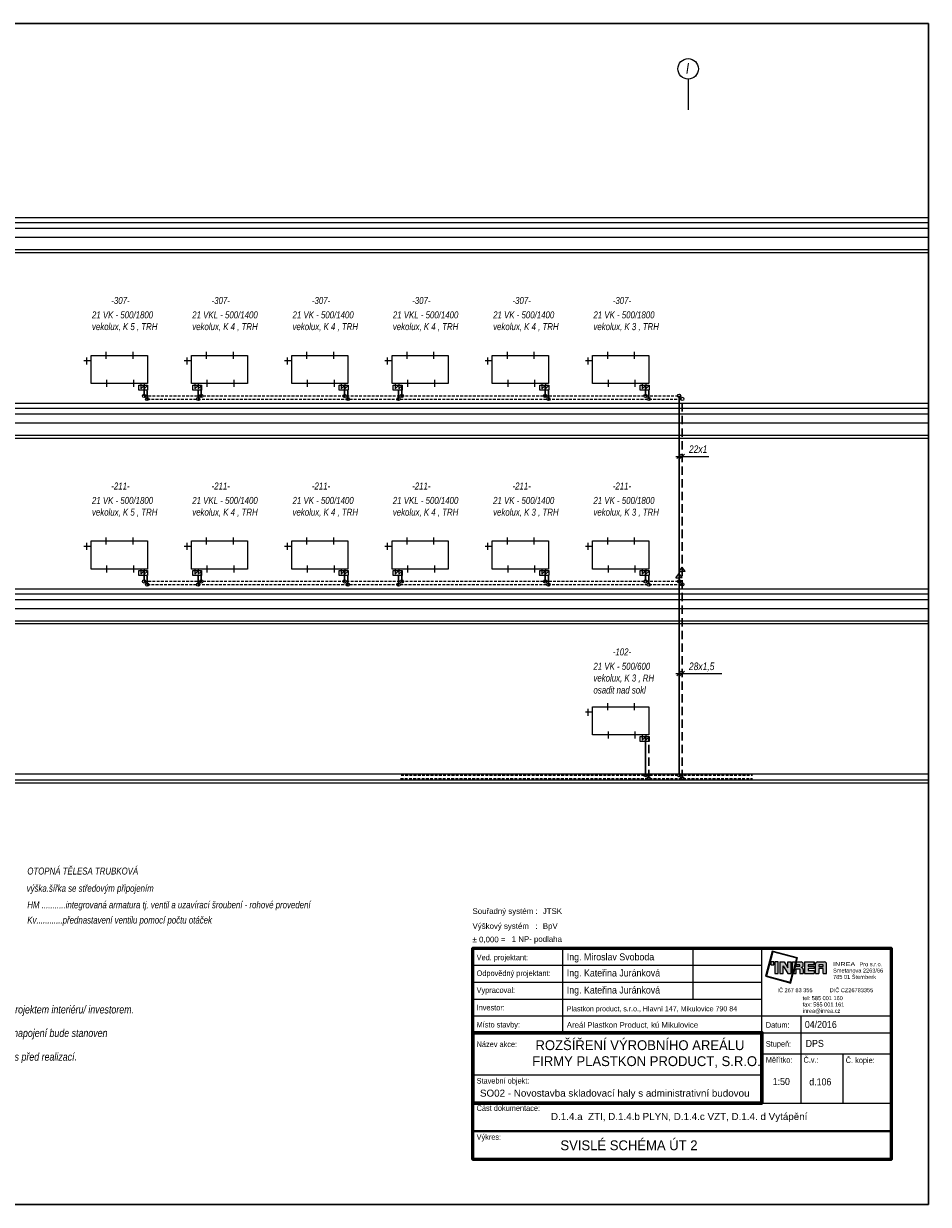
# Model space of a CAD drawing. Header units: millimetres. Extents: x 6435372 to 7248404, y 1559872 to 1886246.
# Tile 26 of 208: x 6726473 to 6742565, y 1565395 to 1586395. Entities that reach past the tile are written whole.
import ezdxf
from ezdxf.enums import TextEntityAlignment as Align

# ---------------------------------------------------------------- set-up
doc = ezdxf.new("R2010")
doc.units = ezdxf.units.MM
doc.linetypes.add('DASH', pattern=[75, 50, -25])
doc.linetypes.add('DASHED', pattern=[0.75, 0.5, -0.25])
for name, color, linetype in [('IN_RAZITKO', 7, 'Continuous'), ('matrice DPS', 122, 'Continuous'), ('UT-popis', 7, 'Continuous'), ('UT-schema', 7, 'Continuous'), ('UT_popis', 7, 'Continuous'), ('UT_tělesa-popis', 7, 'Continuous')]:
    doc.layers.add(name, color=color, linetype=linetype)
for name, color, linetype, lineweight in [('plyn_popis', 7, 'Continuous', 18), ('UT_potrubí', 10, 'Continuous', 30), ('UT_potrubí-vzrorkovna', 161, 'Continuous', 30)]:
    doc.layers.add(name, color=color, linetype=linetype, lineweight=lineweight)
doc.styles.add('ari-rom-uni', font='arial.ttf')
doc.styles.add('ARIAL', font='arial.ttf')
doc.styles.add('INDRA', font='ariali.ttf')
doc.linetypes.add('IZOLACE_TEPELNA_U', pattern='A,0.00254,-2.54,[216,CADKON.SHX,S=2.54,R=0,X=-2.54,Y=0],-15.24,[216,CADKON.SHX,S=2.54,R=180,X=2.54,Y=0],-2.54', length=20.32254)

# ---------------------------------------------------------------- blocks, each defined once
blk = doc.blocks.new('INREA RAZÍTKO')
at = {"layer": 'IN_RAZITKO'}
blk.add_hatch(color=256, dxfattribs=at).paths.add_polyline_path([(-3.869, 7.655), (-3.904, 7.527), (-3.878, 7.527), (-3.839, 7.673), (-4.74, 7.912), (-4.978, 7.018), (-4.08, 6.768), (-3.993, 7.115), (-4.019, 7.115), (-4.098, 6.799), (-4.947, 7.035), (-4.722, 7.882)])
h = blk.add_hatch(color=256, dxfattribs=at)
h.paths.add_polyline_path([(-4.687, 7.527), (-4.792, 7.527), (-4.792, 7.423), (-4.687, 7.423)])
h.paths.add_polyline_path([(-4.527, 7.526), (-4.642, 7.526), (-4.642, 7.115), (-4.527, 7.115)])
h.paths.add_polyline_path([(-4.317, 7.527), (-4.468, 7.527), (-4.468, 7.115), (-4.349, 7.115), (-4.349, 7.381), (-4.189, 7.115), (-4.07, 7.115), (-4.07, 7.527), (-4.189, 7.527), (-4.189, 7.315)])
h.paths.add_polyline_path([(-3.913, 7.527), (-4.023, 7.527), (-4.023, 7.115)])
h.paths.add_polyline_path([(-3.708, 7.527), (-3.877, 7.527), (-3.987, 7.115), (-3.894, 7.115), (-3.894, 7.277), (-3.757, 7.277), (-3.757, 7.115), (-3.638, 7.115), (-3.638, 7.257, 0.414214), (-3.708, 7.327, 0.414214), (-3.638, 7.397), (-3.638, 7.457, 0.414214)])
h.paths.add_polyline_path([(-3.757, 7.419), (-3.757, 7.362), (-3.894, 7.362), (-3.894, 7.419)], flags=16)
h.paths.add_polyline_path([(-3.253, 7.527), (-3.588, 7.527), (-3.588, 7.115), (-3.253, 7.115), (-3.253, 7.225), (-3.465, 7.225), (-3.465, 7.287), (-3.253, 7.287), (-3.253, 7.366), (-3.465, 7.366), (-3.465, 7.421), (-3.253, 7.421)])
h.paths.add_polyline_path([(-2.877, 7.527), (-3.131, 7.527, 0.414214), (-3.201, 7.457), (-3.201, 7.115), (-3.081, 7.115), (-3.081, 7.293), (-2.931, 7.293), (-2.931, 7.115), (-2.807, 7.115), (-2.807, 7.457, 0.414214)])
h.paths.add_polyline_path([(-2.931, 7.421), (-2.931, 7.362), (-3.081, 7.362), (-3.081, 7.421)], flags=16)
at = {"layer": 'IN_RAZITKO', "color": 7}
for p, q in [((-12.195, 8.005), (-12.195, 5.005)), ((-7.564, 8.005), (-7.564, 6.205)), ((-5.108, 2.651), (-5.108, 8.005)), ((-15.395, 7.405), (-5.108, 7.405)), ((-15.395, 6.805), (-5.108, 6.805)), ((-15.395, 6.205), (-5.108, 6.205)), ((-15.395, 5.605), (-5.108, 5.605)), ((-5.108, 5.605), (-0.505, 5.605)), ((-3.727, 5.605), (-3.727, 2.505)), ((-5.108, 5.005), (-0.505, 5.005)), ((-5.108, 4.255), (-0.505, 4.255)), ((-2.225, 4.258), (-2.225, 2.505)), ((-15.395, 3.505), (-5.108, 3.505))]:
    blk.add_line(p, q, dxfattribs=at)
at = {"layer": 'IN_RAZITKO'}
for p, q in [((-4.468, 7.527), (-4.317, 7.527)), ((-4.468, 7.527), (-4.468, 7.115)), ((-4.349, 7.115), (-4.349, 7.381)), ((-4.349, 7.381), (-4.189, 7.115)), ((-4.317, 7.527), (-4.189, 7.315)), ((-4.189, 7.315), (-4.189, 7.527)), ((-4.189, 7.527), (-4.07, 7.527)), ((-4.07, 7.115), (-4.07, 7.527)), ((-4.023, 7.115), (-4.023, 7.527)), ((-3.913, 7.527), (-4.023, 7.115)), ((-4.023, 7.527), (-3.913, 7.527)), ((-3.877, 7.527), (-3.987, 7.115)), ((-3.878, 7.527), (-3.904, 7.527)), ((-3.894, 7.362), (-3.894, 7.419)), ((-3.757, 7.419), (-3.894, 7.419)), ((-3.757, 7.362), (-3.894, 7.362)), ((-3.894, 7.115), (-3.894, 7.277)), ((-3.894, 7.277), (-3.757, 7.277)), ((-3.877, 7.527), (-3.708, 7.527)), ((-3.757, 7.362), (-3.757, 7.419)), ((-3.757, 7.277), (-3.757, 7.115)), ((-3.638, 7.397), (-3.638, 7.457)), ((-3.638, 7.257), (-3.638, 7.115)), ((-3.588, 7.527), (-3.588, 7.115)), ((-3.588, 7.527), (-3.253, 7.527)), ((-3.253, 7.421), (-3.465, 7.421)), ((-3.465, 7.421), (-3.465, 7.366)), ((-3.253, 7.366), (-3.465, 7.366)), ((-3.253, 7.287), (-3.465, 7.287)), ((-3.465, 7.287), (-3.465, 7.225)), ((-3.465, 7.225), (-3.253, 7.225)), ((-3.253, 7.527), (-3.253, 7.421)), ((-3.253, 7.421), (-3.253, 7.527)), ((-3.253, 7.366), (-3.253, 7.287)), ((-3.253, 7.225), (-3.253, 7.115)), ((-3.201, 7.115), (-3.201, 7.457)), ((-3.131, 7.527), (-2.877, 7.527)), ((-2.931, 7.421), (-3.081, 7.421)), ((-3.081, 7.421), (-3.081, 7.362)), ((-3.081, 7.362), (-2.931, 7.362)), ((-2.931, 7.293), (-3.081, 7.293)), ((-3.081, 7.293), (-3.081, 7.115)), ((-2.931, 7.362), (-2.931, 7.421)), ((-2.931, 7.115), (-2.931, 7.293)), ((-2.807, 7.115), (-2.807, 7.457)), ((-4.468, 7.115), (-4.349, 7.115)), ((-4.189, 7.115), (-4.07, 7.115)), ((-3.993, 7.115), (-4.019, 7.115)), ((-3.987, 7.115), (-3.894, 7.115)), ((-3.757, 7.115), (-3.638, 7.115)), ((-3.588, 7.115), (-3.253, 7.115)), ((-3.201, 7.115), (-3.081, 7.115)), ((-2.931, 7.115), (-2.807, 7.115)), ((-5.108, 2.505), (-0.505, 2.505))]:
    blk.add_line(p, q, dxfattribs=at)
at = {"layer": 'IN_RAZITKO', "lineweight": 50}
for points in [[(-15.4, 0.5), (-0.5, 0.5), (-0.5, 8.01), (-15.4, 8.01)], [(-15.395, 0.505), (-0.505, 0.505), (-0.505, 8.005), (-15.395, 8.005)]]:
    blk.add_lwpolyline(points, close=True, dxfattribs=at)
at = {"layer": 'IN_RAZITKO'}
for points in [[(-3.878, 7.527), (-3.839, 7.673), (-4.74, 7.912), (-4.978, 7.018), (-4.08, 6.768), (-3.993, 7.115)], [(-3.904, 7.527), (-3.869, 7.655), (-4.722, 7.882), (-4.947, 7.035), (-4.098, 6.799), (-4.019, 7.115)]]:
    blk.add_lwpolyline(points, dxfattribs=at)
for points in [[(-4.792, 7.423), (-4.687, 7.423), (-4.687, 7.527), (-4.792, 7.527)], [(-4.642, 7.115), (-4.527, 7.115), (-4.527, 7.526), (-4.642, 7.526)]]:
    blk.add_lwpolyline(points, close=True, dxfattribs=at)
at = {"layer": 'IN_RAZITKO', "lineweight": 60}
blk.add_lwpolyline([(-15.395, 2.505), (-5.108, 2.505), (-5.108, 5.005), (-15.395, 5.005)], close=True, dxfattribs=at)
at = {"layer": 'IN_RAZITKO', "const_width": 0.075}
blk.add_lwpolyline([(-15.395, 0.505), (-0.505, 0.505), (-0.505, 1.505), (-15.395, 1.505)], close=True, dxfattribs=at)
at = {"layer": 'IN_RAZITKO'}
for centre, start, end in [((-3.708, 7.457), 0, 90), ((-3.708, 7.397), 270, 360), ((-3.708, 7.257), 360, 90), ((-3.131, 7.457), 90, 180), ((-2.877, 7.457), 0, 90)]:
    blk.add_arc(centre, 0.07, start, end, dxfattribs=at)
at = {"layer": 'IN_RAZITKO', "style": 'ARIAL'}
for s, p in [('Souřadný systém :', (-15.4, 9.432)), ('Výškový systém   :', (-15.4, 8.901)), ('± 0,000 =', (-15.4, 8.423))]:
    blk.add_text(s, height=0.2, dxfattribs=at).set_placement(p, align=Align.TOP_LEFT)
at = {"layer": 'IN_RAZITKO', "color": 3, "style": 'ARIAL'}
for s, p in [('JTSK', (-12.9, 9.432)), ('BpV', (-12.9, 8.901))]:
    blk.add_text(s, height=0.2, dxfattribs=at).set_placement(p, align=Align.TOP_LEFT)
at = {"layer": 'IN_RAZITKO', "color": 7, "style": 'ari-rom-uni', "width": 0.9}
for s, p in [('Ved. projektant:', (-15.255, 7.584)), ('Odpovědný projektant:', (-15.255, 7.022)), ('Vypracoval:', (-15.255, 6.422)), ('Investor:', (-15.255, 5.801)), ('Místo stavby:', (-15.255, 5.193)), ('Datum:', (-4.968, 5.182)), ('Název akce:', (-15.255, 4.497)), ('Stupeň:', (-4.968, 4.509)), ('Měřítko:', (-4.968, 3.94)), ('Č.v.:', (-3.627, 3.94)), ('Č. kopie:', (-2.125, 3.927)), ('Stavební objekt:', (-15.255, 3.197)), ('Část dokumentace:', (-15.255, 2.225)), ('Výkres:', (-15.255, 1.196))]:
    blk.add_text(s, height=0.2, dxfattribs=at).set_placement(p)
at = {"layer": 'IN_RAZITKO', "style": 'ari-rom-uni'}
for s, p in [('Smetanova 2263/66', (-2.575, 7.103)), ('                 Pro s.r.o.', (-2.575, 7.329)), ('785 01 Šternberk', (-2.575, 6.877)), ('IČ 267 83 355           DIČ CZ26783355', (-4.556, 6.404)), ('tel: 585 001 160', (-3.657, 6.122)), ('fax: 585 001 161', (-3.657, 5.896)), ('inrea@inrea.cz', (-3.657, 5.67))]:
    blk.add_text(s, height=0.1425, dxfattribs=at).set_placement(p, align=Align.BOTTOM_LEFT)
at = {"layer": 'IN_RAZITKO', "style": 'ari-rom-uni', "width": 1.3}
blk.add_text('INREA', height=0.1425, dxfattribs=at).set_placement((-2.575, 7.331), align=Align.BOTTOM_LEFT)
at = {"layer": 'IN_RAZITKO', "color": 3, "style": 'ARIAL'}
blk.add_attdef('NULA', (-14.012, 8.227), '', height=0.2, dxfattribs=at)
at = {"layer": 'IN_RAZITKO', "style": 'ari-rom-uni', "width": 0.9, "flags": 12}
for tag, p, height in [('VEDOUCÍ-PROJEKTANT', (-12.053, 7.553), 0.25), ('ODPOVĚDNÝ-PROJEKTANT', (-12.053, 6.964), 0.25), ('VYPRACOVAL', (-12.053, 6.363), 0.25), ('INVESTOR', (-12.053, 5.774), 0.2), ('MÍSTO', (-12.053, 5.149), 0.25), ('DATUM', (-3.585, 5.185), 0.25), ('STUPEŇ', (-3.556, 4.468), 0.25)]:
    blk.add_attdef(tag, p, '', height=height, dxfattribs=at)
at = {"layer": 'IN_RAZITKO', "style": 'ari-rom-uni', "flags": 12}
for tag, height, width, p in [('NÁZEV-1', 0.35, 0.95, (-10.252, 4.438)), ('NÁZEV-2', 0.35, 0.95, (-10.252, 3.876)), ('MĚŘ', 0.25, 0.9, (-4.422, 3.031)), ('ČV', 0.25, 0.9, (-3.034, 3.031)), ('VÝKRES', 0.35, 0.95, (-10.299, 0.801))]:
    blk.add_attdef(tag, text='', height=height, dxfattribs=dict(at, width=width)).set_placement(p, align=Align.CENTER)
at = {"layer": 'IN_RAZITKO', "style": 'ari-rom-uni'}
for tag, p in [('OBJEKT', (-11.248, 2.85)), ('DOKUMENTACE', (-11.26, 1.842))]:
    blk.add_attdef(tag, p, '', height=0.25, dxfattribs=at)

msp = doc.modelspace()

# ---------------------------------------------------------------- linework, layer by layer
at = {"layer": 'matrice DPS'}
for p, q in [((6710962.7, 1582855.4), (6742565.1, 1582855.4)), ((6713289.2, 1582945.4), (6742565.1, 1582945.4)), ((6710962.7, 1582755.4), (6742565.1, 1582755.4)), ((6710962.7, 1582595.4), (6742565.1, 1582595.4)), ((6710962.7, 1582375.4), (6742565.1, 1582375.4)), ((6710962.7, 1582325.4), (6742565.1, 1582325.4)), ((6710962.7, 1579645.4), (6742565.1, 1579645.4)), ((6710962.7, 1579555.4), (6742565.1, 1579555.4)), ((6710962.7, 1579455.4), (6742565.1, 1579455.4)), ((6710962.7, 1579295.4), (6742565.1, 1579295.4)), ((6710962.7, 1579075.4), (6742565.1, 1579075.4)), ((6710962.7, 1579025.4), (6742565.1, 1579025.4)), ((6710962.7, 1576345.4), (6742565.1, 1576345.4)), ((6710962.7, 1576255.4), (6742565.1, 1576255.4)), ((6710962.7, 1576155.4), (6742565.1, 1576155.4)), ((6710962.7, 1575995.4), (6742565.1, 1575995.4)), ((6710962.7, 1575775.4), (6742565.1, 1575775.4)), ((6710962.7, 1575725.4), (6742565.1, 1575725.4)), ((6742565.1, 1573045.4), (6710962.7, 1573045.4))]:
    msp.add_line(p, q, dxfattribs=at)
at = {"layer": 'matrice DPS', "ltscale": 0.1}
msp.add_line((6709339.3, 1572945.4), (6742565.1, 1572945.4), dxfattribs=at)
at = {"layer": 'matrice DPS', "linetype": 'IZOLACE_TEPELNA_U', "ltscale": 0.492126}
msp.add_lwpolyline([(6710962.7, 1572895.4), (6742565.1, 1572895.4)], dxfattribs=at)
at = {"layer": 'UT-popis', "ltscale": 400}
for p, q in [((6738075.4, 1578697.7), (6738661.6, 1578697.7)), ((6738090.3, 1578657.9), (6738169.9, 1578737.5)), ((6738146.6, 1578657.9), (6738226.1, 1578737.5)), ((6738131, 1576652.6), (6738186.4, 1576725.9)), ((6738241.7, 1576652.6), (6738186.4, 1576725.9)), ((6738074.8, 1576540.1), (6738130.1, 1576613.4)), ((6738074.8, 1576540.1), (6738130.1, 1576540.1)), ((6738185.4, 1576540.1), (6738130.1, 1576613.4)), ((6738185.4, 1576540.1), (6738130.1, 1576540.1)), ((6738131, 1576652.6), (6738186.4, 1576652.6)), ((6738241.7, 1576652.6), (6738186.4, 1576652.6)), ((6738075.4, 1574835.9), (6738890.3, 1574835.9)), ((6738090.3, 1574796.1), (6738169.9, 1574875.7)), ((6738146.6, 1574796.1), (6738226.1, 1574875.7))]:
    msp.add_line(p, q, dxfattribs=at)
msp.add_circle((6738291.7, 1585590.2), 182.3, dxfattribs=at)
at = {"layer": 'UT-schema', "ltscale": 200}
for p, q in [((6727942.5, 1580433.4), (6727942.5, 1580557.4)), ((6728420.3, 1580433.4), (6728420.3, 1580557.4)), ((6729726.3, 1580433.4), (6729726.3, 1580557.4)), ((6730204.2, 1580433.4), (6730204.2, 1580557.4)), ((6731510.1, 1580433.4), (6731510.1, 1580557.4)), ((6731988, 1580433.4), (6731988, 1580557.4)), ((6733293.9, 1580433.4), (6733293.9, 1580557.4)), ((6733771.8, 1580433.4), (6733771.8, 1580557.4)), ((6735077.8, 1580433.4), (6735077.8, 1580557.4)), ((6735555.6, 1580433.4), (6735555.6, 1580557.4)), ((6736861.6, 1580433.4), (6736861.6, 1580557.4)), ((6737339.4, 1580433.4), (6737339.4, 1580557.4)), ((6727674, 1580397), (6727546.3, 1580397)), ((6727595.9, 1580334.9), (6727595.9, 1580459)), ((6729457.8, 1580397), (6729330.1, 1580397)), ((6729379.7, 1580334.9), (6729379.7, 1580459)), ((6731241.6, 1580397), (6731113.9, 1580397)), ((6731163.6, 1580334.9), (6731163.6, 1580459)), ((6733025.4, 1580397), (6732897.7, 1580397)), ((6732947.4, 1580334.9), (6732947.4, 1580459)), ((6734809.2, 1580397), (6734681.5, 1580397)), ((6734731.2, 1580334.9), (6734731.2, 1580459)), ((6736593, 1580397), (6736465.4, 1580397)), ((6736515, 1580334.9), (6736515, 1580459)), ((6727949.2, 1580057.4), (6727949.2, 1579933.4)), ((6728427.1, 1580057.4), (6728427.1, 1579933.4)), ((6729733.1, 1580057.4), (6729733.1, 1579933.4)), ((6730210.9, 1580057.4), (6730210.9, 1579933.4)), ((6731516.9, 1580057.4), (6731516.9, 1579933.4)), ((6731994.7, 1580057.4), (6731994.7, 1579933.4)), ((6733300.7, 1580057.4), (6733300.7, 1579933.4)), ((6733778.5, 1580057.4), (6733778.5, 1579933.4)), ((6735084.5, 1580057.4), (6735084.5, 1579933.4)), ((6735562.4, 1580057.4), (6735562.4, 1579933.4)), ((6736868.3, 1580057.4), (6736868.3, 1579933.4)), ((6737346.2, 1580057.4), (6737346.2, 1579933.4)), ((6728555.1, 1579995.4), (6728555.1, 1579901.2)), ((6728555.1, 1579901.2), (6728615.2, 1579961.3)), ((6728618.7, 1579995.4), (6728618.7, 1579901.2)), ((6728618.7, 1579901.2), (6728671.4, 1579954)), ((6729515.4, 1579995.4), (6729515.4, 1579901.2)), ((6729515.4, 1579901.2), (6729575.4, 1579961.3)), ((6729578.9, 1579995.4), (6729578.9, 1579901.2)), ((6729578.9, 1579901.2), (6729631.7, 1579954)), ((6732122.7, 1579995.4), (6732122.7, 1579901.2)), ((6732122.7, 1579901.2), (6732182.8, 1579961.3)), ((6732186.3, 1579995.4), (6732186.3, 1579901.2)), ((6732186.3, 1579901.2), (6732239, 1579954)), ((6733083, 1579995.4), (6733083, 1579901.2)), ((6733083, 1579901.2), (6733143, 1579961.3)), ((6733146.6, 1579995.4), (6733146.6, 1579901.2)), ((6733146.6, 1579901.2), (6733199.3, 1579954)), ((6735690.4, 1579995.4), (6735690.4, 1579901.2)), ((6735690.4, 1579901.2), (6735750.4, 1579961.3)), ((6735754, 1579995.4), (6735754, 1579901.2)), ((6735754, 1579901.2), (6735806.7, 1579954)), ((6737474.2, 1579995.4), (6737474.2, 1579901.2)), ((6737474.2, 1579901.2), (6737534.2, 1579961.3)), ((6737537.8, 1579995.4), (6737537.8, 1579901.2)), ((6737537.8, 1579901.2), (6737590.5, 1579954)), ((6727595.9, 1577034.9), (6727595.9, 1577159)), ((6727942.5, 1577133.4), (6727942.5, 1577257.4)), ((6728420.3, 1577133.4), (6728420.3, 1577257.4)), ((6729379.7, 1577034.9), (6729379.7, 1577159)), ((6729726.3, 1577133.4), (6729726.3, 1577257.4)), ((6730204.2, 1577133.4), (6730204.2, 1577257.4)), ((6731163.6, 1577034.9), (6731163.6, 1577159)), ((6731510.1, 1577133.4), (6731510.1, 1577257.4)), ((6731988, 1577133.4), (6731988, 1577257.4)), ((6732947.4, 1577034.9), (6732947.4, 1577159)), ((6733293.9, 1577133.4), (6733293.9, 1577257.4)), ((6733771.8, 1577133.4), (6733771.8, 1577257.4)), ((6734731.2, 1577034.9), (6734731.2, 1577159)), ((6735077.8, 1577133.4), (6735077.8, 1577257.4)), ((6735555.6, 1577133.4), (6735555.6, 1577257.4)), ((6736515, 1577034.9), (6736515, 1577159)), ((6736861.6, 1577133.4), (6736861.6, 1577257.4)), ((6737339.4, 1577133.4), (6737339.4, 1577257.4)), ((6727674, 1577097), (6727546.3, 1577097)), ((6729457.8, 1577097), (6729330.1, 1577097)), ((6731241.6, 1577097), (6731113.9, 1577097)), ((6733025.4, 1577097), (6732897.7, 1577097)), ((6734809.2, 1577097), (6734681.5, 1577097)), ((6736593, 1577097), (6736465.4, 1577097)), ((6727949.2, 1576757.4), (6727949.2, 1576633.4)), ((6728427.1, 1576757.4), (6728427.1, 1576633.4)), ((6728555.1, 1576695.4), (6728555.1, 1576601.2)), ((6728618.7, 1576695.4), (6728618.7, 1576601.2)), ((6729515.4, 1576695.4), (6729515.4, 1576601.2)), ((6729578.9, 1576695.4), (6729578.9, 1576601.2)), ((6729733.1, 1576757.4), (6729733.1, 1576633.4)), ((6730210.9, 1576757.4), (6730210.9, 1576633.4)), ((6731516.9, 1576757.4), (6731516.9, 1576633.4)), ((6731994.7, 1576757.4), (6731994.7, 1576633.4)), ((6732122.7, 1576695.4), (6732122.7, 1576601.2)), ((6732186.3, 1576695.4), (6732186.3, 1576601.2)), ((6733083, 1576695.4), (6733083, 1576601.2)), ((6733146.6, 1576695.4), (6733146.6, 1576601.2)), ((6733300.7, 1576757.4), (6733300.7, 1576633.4)), ((6733778.5, 1576757.4), (6733778.5, 1576633.4)), ((6735084.5, 1576757.4), (6735084.5, 1576633.4)), ((6735562.4, 1576757.4), (6735562.4, 1576633.4)), ((6735690.4, 1576695.4), (6735690.4, 1576601.2)), ((6735754, 1576695.4), (6735754, 1576601.2)), ((6736868.3, 1576757.4), (6736868.3, 1576633.4)), ((6737346.2, 1576757.4), (6737346.2, 1576633.4)), ((6737474.2, 1576695.4), (6737474.2, 1576601.2)), ((6737537.8, 1576695.4), (6737537.8, 1576601.2)), ((6728555.1, 1576601.2), (6728615.2, 1576661.3)), ((6728618.7, 1576601.2), (6728671.4, 1576654)), ((6729515.4, 1576601.2), (6729575.4, 1576661.3)), ((6729578.9, 1576601.2), (6729631.7, 1576654)), ((6732122.7, 1576601.2), (6732182.8, 1576661.3)), ((6732186.3, 1576601.2), (6732239, 1576654)), ((6733083, 1576601.2), (6733143, 1576661.3)), ((6733146.6, 1576601.2), (6733199.3, 1576654)), ((6735690.4, 1576601.2), (6735750.4, 1576661.3)), ((6735754, 1576601.2), (6735806.7, 1576654)), ((6737474.2, 1576601.2), (6737534.2, 1576661.3)), ((6737537.8, 1576601.2), (6737590.5, 1576654)), ((6736515, 1574084.9), (6736515, 1574209)), ((6736861.6, 1574183.4), (6736861.6, 1574307.4)), ((6737339.4, 1574183.4), (6737339.4, 1574307.4)), ((6736593, 1574147), (6736465.4, 1574147)), ((6736868.3, 1573807.4), (6736868.3, 1573683.4)), ((6737346.2, 1573807.4), (6737346.2, 1573683.4)), ((6737474.2, 1573745.4), (6737474.2, 1573651.2)), ((6737537.8, 1573745.4), (6737537.8, 1573651.2)), ((6737474.2, 1573651.2), (6737534.2, 1573711.3)), ((6737537.8, 1573651.2), (6737590.5, 1573704))]:
    msp.add_line(p, q, dxfattribs=at)
for points in [[(6728519.6, 1579966.6), (6728678.6, 1579966.6), (6728678.6, 1579878.3), (6728519.6, 1579878.3)], [(6729479.9, 1579966.6), (6729638.9, 1579966.6), (6729638.9, 1579878.3), (6729479.9, 1579878.3)], [(6732087.2, 1579966.6), (6732246.3, 1579966.6), (6732246.3, 1579878.3), (6732087.2, 1579878.3)], [(6733047.5, 1579966.6), (6733206.5, 1579966.6), (6733206.5, 1579878.3), (6733047.5, 1579878.3)], [(6735654.9, 1579966.6), (6735813.9, 1579966.6), (6735813.9, 1579878.3), (6735654.9, 1579878.3)], [(6737438.7, 1579966.6), (6737597.7, 1579966.6), (6737597.7, 1579878.3), (6737438.7, 1579878.3)], [(6728519.6, 1576666.6), (6728678.6, 1576666.6), (6728678.6, 1576578.3), (6728519.6, 1576578.3)], [(6729479.9, 1576666.6), (6729638.9, 1576666.6), (6729638.9, 1576578.3), (6729479.9, 1576578.3)], [(6732087.2, 1576666.6), (6732246.3, 1576666.6), (6732246.3, 1576578.3), (6732087.2, 1576578.3)], [(6733047.5, 1576666.6), (6733206.5, 1576666.6), (6733206.5, 1576578.3), (6733047.5, 1576578.3)], [(6735654.9, 1576666.6), (6735813.9, 1576666.6), (6735813.9, 1576578.3), (6735654.9, 1576578.3)], [(6737438.7, 1576666.6), (6737597.7, 1576666.6), (6737597.7, 1576578.3), (6737438.7, 1576578.3)], [(6737438.7, 1573716.6), (6737597.7, 1573716.6), (6737597.7, 1573628.3), (6737438.7, 1573628.3)]]:
    msp.add_lwpolyline(points, close=True, dxfattribs=at)
at = {"layer": 'UT_popis', "ltscale": 400}
msp.add_line((6738291.7, 1585408), (6738291.7, 1584859.2), dxfattribs=at)
for points in [[(6727674, 1580495.4), (6728674, 1580495.4), (6728674, 1579995.4), (6727674, 1579995.4)], [(6729457.8, 1580495.4), (6730457.8, 1580495.4), (6730457.8, 1579995.4), (6729457.8, 1579995.4)], [(6731241.6, 1580495.4), (6732241.6, 1580495.4), (6732241.6, 1579995.4), (6731241.6, 1579995.4)], [(6733025.4, 1580495.4), (6734025.4, 1580495.4), (6734025.4, 1579995.4), (6733025.4, 1579995.4)], [(6734809.2, 1580495.4), (6735809.2, 1580495.4), (6735809.2, 1579995.4), (6734809.2, 1579995.4)], [(6736593, 1580495.4), (6737593, 1580495.4), (6737593, 1579995.4), (6736593, 1579995.4)], [(6727674, 1577195.4), (6728674, 1577195.4), (6728674, 1576695.4), (6727674, 1576695.4)], [(6729457.8, 1577195.4), (6730457.8, 1577195.4), (6730457.8, 1576695.4), (6729457.8, 1576695.4)], [(6731241.6, 1577195.4), (6732241.6, 1577195.4), (6732241.6, 1576695.4), (6731241.6, 1576695.4)], [(6733025.4, 1577195.4), (6734025.4, 1577195.4), (6734025.4, 1576695.4), (6733025.4, 1576695.4)], [(6734809.2, 1577195.4), (6735809.2, 1577195.4), (6735809.2, 1576695.4), (6734809.2, 1576695.4)], [(6736593, 1577195.4), (6737593, 1577195.4), (6737593, 1576695.4), (6736593, 1576695.4)], [(6736593, 1574245.4), (6737593, 1574245.4), (6737593, 1573745.4), (6736593, 1573745.4)]]:
    msp.add_lwpolyline(points, close=True, dxfattribs=at)
at = {"layer": 'UT_popis', "linetype": 'Continuous', "ltscale": 400}
for centre in [(6728615.2, 1579774.8), (6728671.4, 1579718.6), (6729575.4, 1579718.6), (6729631.7, 1579774.8), (6732182.8, 1579774.8), (6732239, 1579718.6), (6733143, 1579718.6), (6733199.3, 1579774.8), (6735750.4, 1579774.8), (6735806.7, 1579718.6), (6737534.2, 1579774.8), (6737590.5, 1579718.6), (6738130.1, 1579776.6), (6738186.4, 1579720.4), (6728615.2, 1576474.8), (6729631.7, 1576474.8), (6732182.8, 1576474.8), (6733199.3, 1576474.8), (6735750.4, 1576474.8), (6737534.2, 1576474.8), (6738130.1, 1576476.6), (6728671.4, 1576418.6), (6729575.4, 1576418.6), (6732239, 1576418.6), (6733143, 1576418.6), (6735806.7, 1576418.6), (6737590.5, 1576418.6), (6738186.4, 1576420.4), (6737534.2, 1573030.5), (6737590.5, 1572974.2), (6738130.1, 1573030.5), (6738186.4, 1572974.2)]:
    msp.add_circle(centre, 29.2, dxfattribs=at)
at = {"layer": 'UT_potrubí', "ltscale": 400}
msp.add_lwpolyline([(6712865.1, 1586395.2), (6742565.1, 1586395.2), (6742565.1, 1565395.2), (6712865.1, 1565395.2)], close=True, dxfattribs=at)
at = {"layer": 'UT_potrubí-vzrorkovna'}
for p, q in [((6728615.2, 1579776.6), (6728615.2, 1579961.3)), ((6729631.7, 1579776.6), (6729631.7, 1579954)), ((6732182.8, 1579776.6), (6732182.8, 1579961.3)), ((6733199.3, 1579776.6), (6733199.3, 1579954)), ((6735750.4, 1579776.6), (6735750.4, 1579961.3)), ((6737534.2, 1579776.6), (6737534.2, 1579961.3)), ((6738130.1, 1573030.5), (6738130.1, 1579776.6)), ((6728615.2, 1576476.6), (6728615.2, 1576661.3)), ((6729631.7, 1576476.6), (6729631.7, 1576654)), ((6732182.8, 1576476.6), (6732182.8, 1576661.3)), ((6733199.3, 1576476.6), (6733199.3, 1576654)), ((6735750.4, 1576476.6), (6735750.4, 1576661.3)), ((6737534.2, 1576476.6), (6737534.2, 1576661.3)), ((6737534.2, 1573030.5), (6737534.2, 1573711.3))]:
    msp.add_line(p, q, dxfattribs=at)
at = {"layer": 'UT_potrubí-vzrorkovna', "linetype": 'DASH', "ltscale": 3}
for p, q in [((6728671.4, 1579717.1), (6728671.4, 1579954)), ((6729575.4, 1579717.1), (6729575.4, 1579961.3)), ((6732239, 1579717.1), (6732239, 1579954)), ((6733143, 1579717.1), (6733143, 1579961.3)), ((6735806.7, 1579717.1), (6735806.7, 1579954)), ((6737590.5, 1579717.1), (6737590.5, 1579954)), ((6738186.4, 1572970.9), (6738186.4, 1579717.1)), ((6728671.4, 1576417.1), (6728671.4, 1576654)), ((6729575.4, 1576417.1), (6729575.4, 1576661.3)), ((6732239, 1576417.1), (6732239, 1576654)), ((6733143, 1576417.1), (6733143, 1576661.3)), ((6735806.7, 1576417.1), (6735806.7, 1576654)), ((6737590.5, 1576417.1), (6737590.5, 1576654)), ((6737590.5, 1572970.9), (6737590.5, 1573704))]:
    msp.add_line(p, q, dxfattribs=at)
at = {"layer": 'UT_potrubí-vzrorkovna', "linetype": 'DASHED', "lineweight": 13, "ltscale": 100}
for p, q in [((6728615.2, 1579776.6), (6738130.1, 1579776.6)), ((6728671.4, 1579717.1), (6738186.4, 1579717.1)), ((6728615.2, 1576476.6), (6738130.1, 1576476.6)), ((6728671.4, 1576417.1), (6738186.4, 1576417.1)), ((6733178.3, 1572970.9), (6739439.5, 1572970.9)), ((6733185.3, 1573030.5), (6739435.7, 1573030.5))]:
    msp.add_line(p, q, dxfattribs=at)

# ---------------------------------------------------------------- block references
ref = msp.add_blockref('INREA RAZÍTKO', (6742157.6, 1565945.3), dxfattribs=dict(xscale=500, yscale=500, zscale=500))
ref.add_attrib('VEDOUCÍ-PROJEKTANT', 'Ing. Miroslav Svoboda', (6736133.7, 1569734.6), dxfattribs={"layer": 'IN_RAZITKO', "height": 125, "style": 'ari-rom-uni', "width": 0.9})
ref.add_attrib('ODPOVĚDNÝ-PROJEKTANT', 'Ing. Kateřina Juránková', (6736133.7, 1569448.8), dxfattribs={"layer": 'IN_RAZITKO', "height": 125, "style": 'ari-rom-uni', "width": 0.9})
ref.add_attrib('VYPRACOVAL', 'Ing. Kateřina Juránková', (6736133.7, 1569145.2), dxfattribs={"layer": 'IN_RAZITKO', "height": 125, "style": 'ari-rom-uni', "width": 0.9})
ref.add_attrib('INVESTOR', 'Plastkon product, s.r.o., Hlavní 147, Mikulovice 790 84', (6736133.7, 1568829.5), dxfattribs={"layer": 'IN_RAZITKO', "height": 90, "style": 'ari-rom-uni', "width": 0.8})
ref.add_attrib('MÍSTO', 'Areál Plastkon Product, kú Mikulovice', (6736133.7, 1568536.2), dxfattribs={"layer": 'IN_RAZITKO', "height": 100, "style": 'ari-rom-uni'})
ref.add_attrib('NÁZEV-1', 'ROZŠÍŘENÍ VÝROBNÍHO AREÁLU ', dxfattribs={"layer": 'IN_RAZITKO', "height": 175, "style": 'ari-rom-uni', "width": 0.95}).set_placement((6737467.5, 1568139.1), align=Align.CENTER)
ref.add_attrib('NÁZEV-2', 'FIRMY PLASTKON PRODUCT, S.R.O.', dxfattribs={"layer": 'IN_RAZITKO', "height": 175, "style": 'ari-rom-uni', "width": 0.95}).set_placement((6737550.9, 1567854.7), align=Align.CENTER)
ref.add_attrib('VÝKRES', '                                    SVISLÉ SCHÉMA ÚT 2', dxfattribs={"layer": 'IN_RAZITKO', "height": 175, "style": 'ari-rom-uni', "width": 0.95}).set_placement((6736078.5, 1566358.5), align=Align.CENTER)
ref.add_attrib('DATUM', '04/2016', (6740367.7, 1568532.6), dxfattribs={"layer": 'IN_RAZITKO', "height": 125, "style": 'ari-rom-uni', "width": 0.9})
ref.add_attrib('DOKUMENTACE', 'D.1.4.a  ZTI, D.1.4.b PLYN, D.1.4.c VZT, D.1.4. d Vytápění', (6735852.3, 1566895.8), dxfattribs={"layer": 'IN_RAZITKO', "height": 125, "style": 'ari-rom-uni'})
ref.add_attrib('MĚŘ', '1:50', dxfattribs={"layer": 'IN_RAZITKO', "height": 125, "style": 'ari-rom-uni', "width": 0.9}).set_placement((6739949.1, 1567518.4), align=Align.CENTER)
ref.add_attrib('ČV', 'd.106', dxfattribs={"layer": 'IN_RAZITKO', "height": 125, "style": 'ari-rom-uni', "width": 0.9}).set_placement((6740643.2, 1567512.5), align=Align.CENTER)
ref.add_attrib('STUPEŇ', 'DPS', (6740382.2, 1568195.4), dxfattribs={"layer": 'IN_RAZITKO', "height": 125, "style": 'ari-rom-uni', "width": 0.9})
ref.add_attrib('OBJEKT', 'SO02 - Novostavba skladovací haly s administrativní budovou', (6734589.5, 1567311.4), dxfattribs={"layer": 'IN_RAZITKO', "height": 125, "style": 'ari-rom-uni'})
ref.add_attrib('NULA', '1 NP- podlaha', (6735154.1, 1570063.7), dxfattribs={"layer": 'IN_RAZITKO', "color": 3, "height": 100, "style": 'ARIAL'})

# ---------------------------------------------------------------- texts
at = {"layer": 'plyn_popis', "linetype": 'Continuous', "style": 'INDRA', "width": 0.8}
for s, p in [('-307-', (6728032.7, 1581408.9)), ('-307-', (6729816.5, 1581408.9)), ('-307-', (6731600.4, 1581408.9)), ('-307-', (6733384.2, 1581408.9)), ('-307-', (6735168, 1581408.9)), ('-307-', (6736951.8, 1581408.9)), ('-211-', (6728032.7, 1578108.9)), ('-211-', (6729816.5, 1578108.9)), ('-211-', (6731600.4, 1578108.9)), ('-211-', (6733384.2, 1578108.9)), ('-211-', (6735168, 1578108.9)), ('-211-', (6736951.8, 1578108.9)), ('-102-', (6736951.8, 1575158.9))]:
    msp.add_text(s, height=125, dxfattribs=at).set_placement(p)
at = {"layer": 'UT-popis', "ltscale": 400, "style": 'INDRA', "width": 0.8}
for s, p in [('22x1', (6738306.1, 1578759.5)), ('28x1,5', (6738306.1, 1574897.7))]:
    msp.add_text(s, height=135, dxfattribs=at).set_placement(p)
at = {"layer": 'UT_popis', "linetype": 'Continuous', "style": 'INDRA', "width": 0.8}
for s, height, p in [('I', 187.5, (6738251.8, 1585506.3)), ('OTOPNÁ TĚLESA TRUBKOVÁ', 125, (6726538.8, 1571261.3)), ('výška.šířka se středovým připojením', 125, (6726527.8, 1570954.6)), ('HM ...........integrovaná armatura tj. ventil a uzavírací šroubení - rohové provedení', 125, (6726538.8, 1570660.7)), ('Kv............přednastavení ventilu pomocí počtu otáček', 125, (6726538.8, 1570389.8))]:
    msp.add_text(s, height=height, dxfattribs=at).set_placement(p)
at = {"layer": 'UT_popis', "ltscale": 400, "style": 'INDRA', "width": 0.8}
for s, p in [('21 VK - 500/1800', (6727688.7, 1581152.5)), ('21 VKL - 500/1400', (6729472.5, 1581152.5)), ('21 VK - 500/1400', (6731256.4, 1581152.5)), ('21 VKL - 500/1400', (6733040.2, 1581152.5)), ('21 VK - 500/1400', (6734824, 1581152.5)), ('21 VK - 500/1800', (6736607.8, 1581152.5)), ('vekolux, K 5 , TRH', (6727688.7, 1580944.1)), ('vekolux, K 4 , TRH', (6729472.5, 1580944.1)), ('vekolux, K 4 , TRH', (6731256.4, 1580944.1)), ('vekolux, K 4 , TRH', (6733040.2, 1580944.1)), ('vekolux, K 4 , TRH', (6734824, 1580944.1)), ('vekolux, K 3 , TRH', (6736607.8, 1580944.1)), ('21 VK - 500/1800', (6727688.7, 1577852.5)), ('21 VKL - 500/1400', (6729472.5, 1577852.5)), ('21 VK - 500/1400', (6731256.4, 1577852.5)), ('21 VKL - 500/1400', (6733040.2, 1577852.5)), ('21 VK - 500/1400', (6734824, 1577852.5)), ('21 VK - 500/1800', (6736607.8, 1577852.5)), ('vekolux, K 5 , TRH', (6727688.7, 1577644.1)), ('vekolux, K 4 , TRH', (6729472.5, 1577644.1)), ('vekolux, K 4 , TRH', (6731256.4, 1577644.1)), ('vekolux, K 4 , TRH', (6733040.2, 1577644.1)), ('vekolux, K 3 , TRH', (6734824, 1577644.1)), ('vekolux, K 3 , TRH', (6736607.8, 1577644.1)), ('21 VK - 500/600', (6736607.8, 1574902.5)), ('vekolux, K 3 , RH', (6736607.8, 1574694.1)), ('osadit nad sokl', (6736607.8, 1574481))]:
    msp.add_text(s, height=125, dxfattribs=at).set_placement(p)
at = {"layer": 'UT_tělesa-popis', "ltscale": 400, "style": 'INDRA', "width": 0.8}
for s, p in [('Přesné osazení otopných těles pod oknem a barva budou definovány projektem interiéru/ investorem.', (6721369.3, 1568790.8)), ('Kóty vyvedení potrubí UT ze zdi pro napojení otopných těles a způsob napojení bude stanoven', (6721360.1, 1568372.9)), ('PŘESNĚ dle požadavků architekta/investora na umístění otopných těles před realizací.', (6721360.1, 1567950.2))]:
    msp.add_text(s, height=140.625, dxfattribs=at).set_placement(p)

doc.saveas('drawing.dxf')
